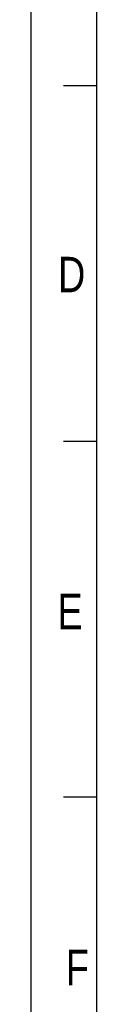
# Model space of a CAD drawing. Header units: millimetres. Extents: x 0 to 594, y 0 to 420.
# Tile 2 of 94: x 0 to 9, y 131 to 270. Entities that reach past the tile are written whole.
import ezdxf

# ---------------------------------------------------------------- set-up
doc = ezdxf.new("R2010")
doc.units = ezdxf.units.MM
doc.layers.add('SLD-0', color=7, linetype='Continuous')
doc.styles.add('SLDTEXTSTYLE0', font='GOTHIC.TTF', dxfattribs={"width": 0.8})

msp = doc.modelspace()

# ---------------------------------------------------------------- linework, layer by layer
at = {"layer": 'SLD-0'}
for p, q in [((0, 0), (0, 420)), ((9.227, 4.521), (9.227, 415.479)), ((9.227, 260.193), (4.521, 260.193)), ((9.227, 210), (4.521, 210)), ((9.227, 159.807), (4.521, 159.807))]:
    msp.add_line(p, q, dxfattribs=at)

# ---------------------------------------------------------------- texts
at = {"color": 7, "linetype": 'Continuous', "lineweight": 0, "char_height": 5, "attachment_point": 1, "style": 'SLDTEXTSTYLE0'}
for s, insert in [('D', (3.757, 236.072)), ('E', (3.691, 188.516)), ('F', (4.867, 138.273))]:
    msp.add_mtext(s, dxfattribs=dict(at, insert=insert))

doc.saveas('drawing.dxf')
